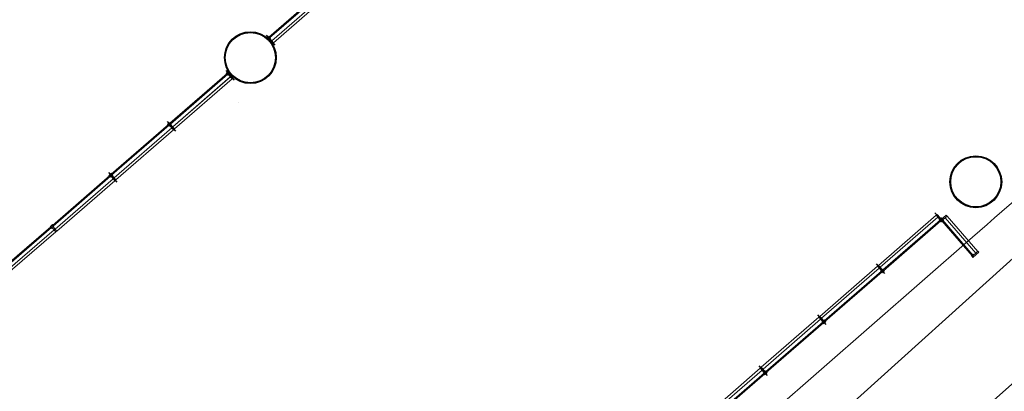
# Model space of a CAD drawing. Header units: millimetres. Extents: x 98667 to 994031, y -2704 to 533009.
# Tile 174 of 256: x 573439 to 592454, y 338154 to 345326. Entities that reach past the tile are written whole.
import ezdxf

# ---------------------------------------------------------------- set-up
doc = ezdxf.new("R2010")
doc.units = ezdxf.units.MM
doc.layers.get('Defpoints').update_dxf_attribs({"color": 251})
for name, color, linetype, lineweight in [('A-ANNO-TARG', 4, 'Continuous', 30), ('A-GLAZ-PRHT', 1, 'Continuous', 15), ('A-GLAZ-SILL', 1, 'Continuous', 15), ('A-WALL-PRHT', 2, 'Continuous', 25)]:
    doc.layers.add(name, color=color, linetype=linetype, lineweight=lineweight)
doc.layers.add('A-COL ENCLOUSER INNER', color=1, linetype='Continuous')
doc.layers.add('A-COL ENCLOUSER OUTER', color=6, linetype='Continuous')

msp = doc.modelspace()

# ---------------------------------------------------------------- linework, layer by layer
at = {"layer": 'A-ANNO-TARG', "color": 251}
for p, q in [((592980, 341049, 0), (587779, 336363, 0)), ((593472, 339069, 0), (589870, 335866, 0))]:
    msp.add_line(p, q, dxfattribs=at)
at = {"layer": 'A-COL ENCLOUSER INNER', "color": 251}
for centre, radius in [((577894, 344594), 494), ((577894, 344594), 485), ((591903, 342197), 494), ((591903, 342197), 485)]:
    msp.add_circle(centre, radius, dxfattribs=at)
at = {"layer": 'A-COL ENCLOUSER OUTER', "color": 251}
for centre in [(577894, 344594), (591903, 342197)]:
    msp.add_circle(centre, 500, dxfattribs=at)
at = {"layer": 'A-GLAZ-PRHT', "color": 251}
for p, q in [((579453, 345850), (578339, 344882)), ((578229, 344971), (578222, 344979)), ((578229, 344971), (578222, 344979)), ((578248, 344988), (578241, 344995)), ((577539, 344187), (576426, 343219)), ((576426, 343219), (577539, 344187)), ((577448, 344292), (577441, 344300)), ((577466, 344309), (577460, 344316)), ((577466, 344309), (577460, 344316)), ((576316, 343308), (576309, 343315)), ((576316, 343308), (576309, 343315)), ((576335, 343324), (576328, 343332)), ((576407, 343202), (575295, 342234)), ((574070, 341355), (575180, 342320)), ((575193, 342305), (574083, 341340)), ((575184, 342324), (575177, 342331)), ((575184, 342324), (575177, 342331)), ((575180, 342320), (575193, 342305)), ((575203, 342340), (575196, 342348)), ((574124, 341283), (575243, 342256)), ((575276, 342218), (574157, 341245)), ((590025, 340584), (591139, 341552)), ((591334, 341556), (591221, 341458)), ((591237, 341439), (591350, 341537)), ((591350, 341537), (591334, 341556)), ((591940, 340855, 0), (591350, 341537)), ((574040, 341342), (574059, 341359)), ((574138, 341229), (574040, 341342)), ((574059, 341359), (574157, 341245)), ((574083, 341340), (574070, 341355)), ((591208, 341473), (591215, 341479)), ((591221, 341458), (591208, 341473)), ((591215, 341479), (591228, 341464)), ((591228, 341464), (591221, 341458)), ((591228, 341464), (591221, 341458)), ((591221, 341458), (591237, 341439)), ((591238, 341499), (591230, 341492)), ((591230, 341492), (591243, 341477)), ((591231, 341446), (591237, 341439)), ((591245, 341445), (591237, 341439)), ((591237, 341439), (591250, 341424)), ((591251, 341484), (591238, 341499)), ((591258, 341430), (591245, 341445)), ((591249, 341463), (591256, 341455)), ((591249, 341463), (591256, 341455)), ((591264, 341454), (591249, 341441)), ((591249, 341441), (591831, 340767)), ((591250, 341424), (591258, 341430)), ((591273, 341443), (591260, 341458)), ((591847, 340780), (591264, 341454)), ((591267, 341465), (591280, 341450)), ((591280, 341450), (591273, 341443)), ((591313, 341504), (591902, 340822)), ((574105, 341267), (572972, 340296)), ((574138, 341229), (573004, 340258)), ((574157, 341245), (574138, 341229)), ((579395, 330273, 0), (591840, 341127, 0)), ((591817, 340772, 0), (591824, 340779, 0)), ((591830, 340757, 0), (591817, 340772, 0)), ((591824, 340779, 0), (591837, 340764, 0)), ((591830, 340757, 0), (591942, 340857, 0)), ((591837, 340764, 0), (591830, 340757, 0)), ((591846, 340739, 0), (591830, 340757, 0)), ((591831, 340767), (591847, 340780)), ((591847, 340799, 0), (591839, 340792, 0)), ((591839, 340792, 0), (591852, 340777, 0)), ((591959, 340838, 0), (591846, 340739, 0)), ((591860, 340784, 0), (591847, 340799, 0)), ((591942, 340857, 0), (591959, 340838, 0)), ((588893, 339600), (590006, 340568)), ((591854, 340745, 0), (591846, 340739, 0)), ((591854, 340745, 0), (591846, 340739, 0)), ((590098, 340462), (590105, 340455)), ((590117, 340479), (590124, 340471)), ((590117, 340479), (590124, 340471)), ((587761, 338617), (588874, 339584)), ((588966, 339478), (588973, 339471)), ((588985, 339495), (588992, 339487)), ((588985, 339495), (588992, 339487)), ((586629, 337633), (587742, 338600)), ((587834, 338494), (587840, 338487)), ((587853, 338511), (587859, 338503)), ((587853, 338511), (587859, 338503))]:
    msp.add_line(p, q, dxfattribs=at)
for points in [[(578265, 344976), (578252, 344992), (579357, 345952), (579370, 345937), (578265, 344976)], [(578307, 344920), (579419, 345887)], [(578222, 344979), (578207, 344966), (578214, 344958), (578229, 344971)], [(578339, 344882), (578321, 344866), (578222, 344979), (578241, 344995), (578241, 344995), (578339, 344882)], [(578248, 344949), (578233, 344935), (578227, 344943), (578242, 344956)], [(578241, 344995), (578256, 345008), (578263, 345001), (578248, 344988)], [(578267, 344965), (578282, 344978), (578276, 344986), (578261, 344973)], [(577456, 344273), (577443, 344288), (576338, 343328), (576351, 343312), (577456, 344273)], [(576352, 343313), (576339, 343328), (577444, 344289), (577457, 344274), (576352, 343313)], [(576394, 343256), (577506, 344224)], [(577507, 344224), (576394, 343257)], [(577441, 344300), (577426, 344287), (577433, 344279), (577448, 344292)], [(577539, 344187), (577558, 344203), (577460, 344316), (577441, 344300), (577441, 344300), (577539, 344187)], [(577467, 344270), (577452, 344256), (577446, 344264), (577461, 344277)], [(577460, 344316), (577475, 344329), (577482, 344322), (577466, 344309)], [(577486, 344286), (577501, 344299), (577495, 344307), (577480, 344293)], [(575220, 342329), (575207, 342344), (576312, 343305), (576325, 343290), (575220, 342329)], [(575262, 342272), (576374, 343240)], [(576309, 343315), (576294, 343302), (576301, 343295), (576316, 343308)], [(576426, 343219), (576408, 343202), (576309, 343315), (576328, 343332), (576328, 343332), (576426, 343219)], [(576335, 343285), (576320, 343272), (576314, 343280), (576329, 343293)], [(576328, 343332), (576343, 343345), (576350, 343337), (576335, 343324)], [(576354, 343302), (576369, 343315), (576363, 343322), (576348, 343309)], [(575177, 342331), (575162, 342318), (575169, 342310), (575184, 342324)], [(575295, 342234), (575276, 342218), (575177, 342331), (575196, 342348), (575196, 342348), (575295, 342234)], [(575203, 342301), (575188, 342288), (575182, 342295), (575197, 342309)], [(575196, 342348), (575211, 342361), (575218, 342353), (575203, 342340)], [(575222, 342317), (575237, 342331), (575231, 342338), (575216, 342325)], [(591172, 341514), (590059, 340547)], [(591139, 341552), (591158, 341568), (591256, 341455), (591237, 341439), (591237, 341439), (591139, 341552)], [(572931, 340353), (572918, 340369), (574043, 341331), (574056, 341316), (572931, 340353)], [(591213, 341457), (591226, 341442), (590121, 340482), (590108, 340497), (591213, 341457)], [(591211, 341469), (591196, 341456), (591202, 341448), (591217, 341461)], [(591237, 341439), (591222, 341426), (591215, 341433), (591231, 341446)], [(591230, 341485), (591245, 341498), (591251, 341491), (591236, 341478)], [(591256, 341455), (591271, 341468), (591265, 341476), (591249, 341463)], [(590006, 340568), (590025, 340584), (590124, 340471), (590105, 340455), (590105, 340455), (590006, 340568)], [(590039, 340530), (588926, 339563)], [(590081, 340473), (590094, 340458), (588989, 339498), (588976, 339513), (590081, 340473)], [(590079, 340485), (590064, 340472), (590070, 340464), (590085, 340477)], [(590105, 340455), (590090, 340442), (590083, 340449), (590098, 340462)], [(590098, 340501), (590113, 340514), (590119, 340507), (590104, 340494)], [(590124, 340471), (590139, 340484), (590132, 340492), (590117, 340479)], [(588907, 339546), (587794, 338579)], [(588948, 339490), (588962, 339474), (587857, 338514), (587843, 338529), (588948, 339490)], [(588874, 339584), (588893, 339600), (588992, 339487), (588973, 339471), (588973, 339471), (588874, 339584)], [(588946, 339501), (588931, 339488), (588938, 339480), (588953, 339493)], [(588973, 339471), (588958, 339458), (588951, 339465), (588966, 339478)], [(588965, 339517), (588980, 339531), (588987, 339523), (588972, 339510)], [(588992, 339487), (589007, 339500), (589000, 339508), (588985, 339495)], [(587775, 338562), (586662, 337595)], [(587816, 338506), (587829, 338491), (586724, 337530), (586711, 337545), (587816, 338506)], [(587742, 338600), (587761, 338617), (587859, 338503), (587840, 338487), (587840, 338487), (587742, 338600)], [(587814, 338517), (587799, 338504), (587806, 338496), (587821, 338510)], [(587840, 338487), (587825, 338474), (587819, 338481), (587834, 338495)], [(587833, 338534), (587848, 338547), (587855, 338539), (587840, 338526)], [(587859, 338503), (587874, 338516), (587868, 338524), (587853, 338511)]]:
    msp.add_lwpolyline(points, dxfattribs=at)
msp.add_arc((718299, 196766, 0), 191917, 129.41671, 131.218, dxfattribs=at)
at = {"layer": 'A-GLAZ-SILL', "color": 251}
for p, q in [((574040, 341342), (574025, 341329)), ((574025, 341329), (574031, 341321)), ((574031, 341321), (574046, 341335)), ((574046, 341335), (574040, 341342)), ((574046, 341335), (574040, 341342)), ((574044, 341306), (574060, 341319)), ((574059, 341359), (574074, 341372)), ((574065, 341351), (574059, 341359)), ((574080, 341364), (574065, 341351)), ((574074, 341372), (574080, 341364)), ((574093, 341349), (574078, 341336)), ((574085, 341328), (574100, 341341)), ((574100, 341341), (574093, 341349)), ((574051, 341299), (574044, 341306)), ((574066, 341312), (574051, 341299))]:
    msp.add_line(p, q, dxfattribs=at)
at = {"layer": 'A-WALL-PRHT', "color": 251}
msp.add_arc((459062, 495014), 192234, 308.09264, 308.09267, dxfattribs=at)
at = {"layer": 'Defpoints', "color": 251}
for p, q in [((578199, 345025), (578363, 344836)), ((577418, 344346), (577582, 344157)), ((576286, 343361), (576450, 343173)), ((575154, 342377), (575318, 342188)), ((591279, 341409), (591115, 341598)), ((590147, 340425), (589983, 340614)), ((589015, 339441), (588851, 339630)), ((587883, 338457), (587719, 338646))]:
    msp.add_line(p, q, dxfattribs=at)

doc.saveas('drawing.dxf')
